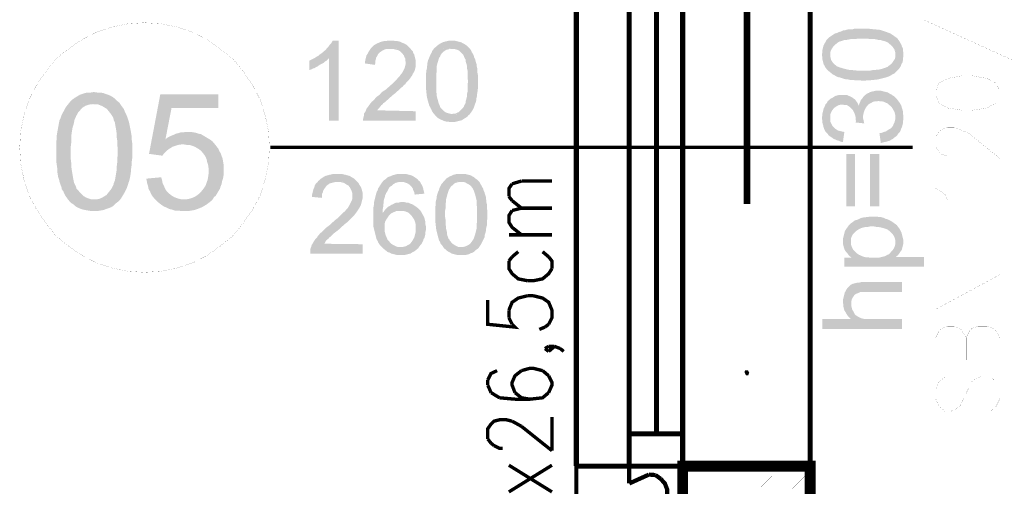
# Model space of a CAD drawing. Header units: millimetres. Extents: x -14047 to 49934, y -21523 to 14989.
# Tile 52 of 201: x 165 to 350, y 5487 to 5575. Entities that reach past the tile are written whole.
import ezdxf

# ---------------------------------------------------------------- set-up
doc = ezdxf.new("R2010")
doc.units = ezdxf.units.MM
doc.layers.add('H', color=7, linetype='Continuous')
doc.layers.add('P', color=7, linetype='Continuous')

msp = doc.modelspace()

# ---------------------------------------------------------------- hatches: boundary and pattern name
at = {"layer": 'H', "linetype": 'Continuous'}
for points in [[(317.26, 5565.114), (316.995, 5565.289), (316.73, 5565.554), (316.465, 5565.909), (316.29, 5566.264), (316.11, 5566.524), (316.025, 5566.879), (315.935, 5567.234), (315.845, 5567.584), (315.845, 5567.939), (315.76, 5568.379), (315.845, 5568.729), (315.845, 5569.174), (315.935, 5569.523), (316.025, 5569.878), (316.11, 5570.143), (316.29, 5570.493), (316.465, 5570.758), (316.64, 5571.113), (316.905, 5571.378), (317.17, 5571.638), (317.435, 5571.818), (317.7, 5571.993), (317.965, 5572.168), (318.23, 5572.348), (318.58, 5572.433), (318.935, 5572.613), (319.285, 5572.698), (319.64, 5572.873), (319.905, 5572.963), (320.17, 5572.963), (320.434, 5573.053), (320.784, 5573.138), (321.139, 5573.138), (321.489, 5573.138), (321.844, 5573.228), (322.284, 5573.228), (322.639, 5573.228), (323.079, 5573.228), (323.874, 5573.228), (324.314, 5573.228), (324.754, 5573.228), (325.549, 5573.138), (325.899, 5573.138), (326.254, 5573.053), (326.604, 5573.053), (327.224, 5572.873), (327.489, 5572.788), (327.754, 5572.698), (328.458, 5572.433), (328.808, 5572.258), (329.073, 5572.083), (329.693, 5571.638), (329.603, 5568.379), (329.603, 5568.729), (329.513, 5568.994), (329.428, 5569.349), (329.248, 5569.613), (328.988, 5569.963), (328.723, 5570.228), (328.458, 5570.408), (328.193, 5570.668), (327.928, 5570.758), (327.754, 5570.848), (327.489, 5570.933), (327.134, 5571.023), (326.869, 5571.113), (326.519, 5571.113), (326.164, 5571.198), (325.724, 5571.288), (325.369, 5571.288), (324.929, 5571.288), (324.399, 5571.378), (323.959, 5571.378), (323.429, 5571.378), (322.899, 5571.378), (322.459, 5571.378), (322.019, 5571.288), (321.579, 5571.288), (321.139, 5571.288), (320.699, 5571.198), (320.345, 5571.113), (319.99, 5571.113), (319.725, 5571.023), (319.465, 5570.933), (319.11, 5570.848), (318.935, 5570.758), (318.67, 5570.583), (318.58, 5570.493), (318.23, 5570.228), (317.965, 5569.963), (317.785, 5569.698), (317.61, 5569.439), (317.435, 5569.084), (317.345, 5568.819), (317.345, 5568.464), (317.345, 5568.379)], [(222.993, 5555.945), (222.993, 5567.674), (220.343, 5567.759), (220.608, 5567.939), (220.963, 5568.114), (221.228, 5568.379), (221.493, 5568.554), (221.843, 5568.819), (222.023, 5568.994), (222.373, 5569.259), (222.638, 5569.613), (222.903, 5569.878), (223.078, 5570.143), (223.343, 5570.408), (223.518, 5570.668), (223.697, 5571.023), (224.842, 5571.023), (224.842, 5555.945)], [(231.631, 5566.439), (229.782, 5566.704), (229.782, 5567.054), (229.867, 5567.494), (229.957, 5567.849), (230.047, 5568.204), (230.222, 5568.464), (230.397, 5568.819), (230.577, 5569.084), (230.752, 5569.349), (230.927, 5569.613), (231.191, 5569.878), (231.456, 5570.143), (232.071, 5570.493), (232.336, 5570.583), (232.691, 5570.758), (233.041, 5570.848), (233.396, 5570.933), (233.751, 5570.933), (234.191, 5571.023), (234.541, 5571.023), (235.071, 5571.023), (235.426, 5570.933), (235.776, 5570.933), (236.216, 5570.848), (236.481, 5570.758), (236.836, 5570.583), (237.101, 5570.493), (237.716, 5570.143), (237.981, 5569.878), (238.336, 5569.523), (234.631, 5569.439), (234.191, 5569.439), (233.836, 5569.439), (233.486, 5569.349), (233.131, 5569.174), (232.866, 5568.994), (232.601, 5568.819), (232.251, 5568.464), (232.071, 5568.114), (231.896, 5567.849), (231.811, 5567.494), (231.721, 5567.144), (231.721, 5566.789)], [(249.444, 5557.09), (246.184, 5557.18), (246.449, 5557.265), (246.799, 5557.265), (247.154, 5557.445), (247.419, 5557.53), (247.684, 5557.795), (247.944, 5558.06), (248.209, 5558.325), (248.389, 5558.59), (248.474, 5558.855), (248.564, 5559.03), (248.739, 5559.295), (248.739, 5559.65), (248.829, 5559.915), (248.914, 5560.265), (249.004, 5560.62), (249.004, 5561.06), (249.094, 5561.41), (249.094, 5561.855), (249.094, 5562.379), (249.094, 5562.824), (249.179, 5563.349), (249.094, 5563.879), (249.094, 5564.319), (249.094, 5564.849), (249.094, 5565.289), (249.004, 5565.644), (249.004, 5566.084), (248.914, 5566.439), (248.829, 5566.789), (248.739, 5567.054), (248.739, 5567.409), (248.564, 5567.674), (248.474, 5567.849), (248.389, 5568.114), (248.299, 5568.289), (248.034, 5568.554), (247.769, 5568.819), (247.504, 5569.084), (247.239, 5569.259), (246.889, 5569.349), (246.534, 5569.439), (246.269, 5569.439), (242.83, 5569.613), (243.095, 5569.788), (243.36, 5570.053), (243.715, 5570.318), (243.98, 5570.493), (244.33, 5570.668), (244.595, 5570.758), (244.95, 5570.848), (245.3, 5570.933), (245.74, 5571.023), (246.094, 5571.023), (246.534, 5571.023), (246.889, 5570.933), (247.239, 5570.848), (247.594, 5570.758), (247.944, 5570.668), (248.209, 5570.493), (248.564, 5570.318), (248.829, 5570.143), (249.094, 5569.878), (249.359, 5569.613), (249.624, 5569.349), (249.799, 5569.084), (249.884, 5568.819), (250.064, 5568.554), (250.239, 5568.204), (250.329, 5567.849), (250.504, 5567.494), (250.594, 5567.144), (250.679, 5566.879), (250.769, 5566.614), (250.769, 5566.349), (250.859, 5565.999), (250.944, 5565.644), (250.944, 5565.289), (250.944, 5564.939), (251.034, 5564.499), (251.034, 5564.144), (251.034, 5563.704), (251.034, 5562.909), (251.034, 5562.469), (251.034, 5562.03), (250.944, 5561.325), (250.859, 5560.885), (250.859, 5560.53), (250.769, 5560.265), (250.679, 5559.56), (250.594, 5559.295), (250.504, 5559.12), (250.239, 5558.325), (250.064, 5557.97), (249.884, 5557.71)], [(323.429, 5563.439), (322.989, 5563.529), (322.639, 5563.529), (322.194, 5563.529), (321.404, 5563.614), (321.049, 5563.614), (320.699, 5563.704), (320.345, 5563.704), (319.99, 5563.794), (319.725, 5563.879), (319.465, 5563.969), (319.2, 5564.059), (318.755, 5564.144), (318.405, 5564.319), (318.14, 5564.499), (317.785, 5564.674), (317.26, 5565.114), (317.345, 5568.379), (317.345, 5568.024), (317.435, 5567.674), (317.525, 5567.319), (317.7, 5567.054), (317.875, 5566.789), (318.14, 5566.524), (318.405, 5566.349), (318.58, 5566.174), (318.845, 5566.084), (319.02, 5565.999), (319.64, 5565.819), (319.905, 5565.734), (320.255, 5565.644), (320.609, 5565.554), (321.049, 5565.469), (321.404, 5565.469), (322.284, 5565.379), (322.724, 5565.379), (323.959, 5565.379), (324.489, 5565.379), (324.929, 5565.379), (325.369, 5565.469), (325.814, 5565.469), (326.164, 5565.554), (326.519, 5565.554), (326.869, 5565.644), (327.224, 5565.734), (327.489, 5565.819), (327.754, 5565.909), (327.928, 5565.999), (328.193, 5566.084), (328.368, 5566.264), (328.723, 5566.524), (328.988, 5566.789), (329.163, 5567.054), (329.338, 5567.319), (329.513, 5567.584), (329.603, 5567.939), (329.603, 5568.289), (329.693, 5571.638), (329.958, 5571.463), (330.133, 5571.198), (330.398, 5570.848), (330.573, 5570.493), (330.748, 5570.228), (330.838, 5569.878), (331.013, 5569.523), (331.013, 5569.174), (331.103, 5568.819), (331.103, 5568.464), (331.103, 5568.024), (331.013, 5567.584), (331.013, 5567.234), (330.928, 5566.879), (330.748, 5566.614), (330.663, 5566.264), (330.483, 5565.999), (330.308, 5565.734), (330.043, 5565.469), (329.778, 5565.204), (329.513, 5564.939), (329.338, 5564.764), (329.073, 5564.674), (328.808, 5564.499), (328.633, 5564.409), (328.278, 5564.234), (328.018, 5564.144), (327.754, 5564.059), (327.049, 5563.879), (326.694, 5563.794), (326.339, 5563.704), (325.549, 5563.614), (324.664, 5563.529), (324.224, 5563.529), (323.784, 5563.439)], [(229.427, 5555.945), (229.427, 5556.295), (229.517, 5556.65), (229.607, 5557), (229.607, 5557.265), (229.782, 5557.53), (229.957, 5557.885), (230.047, 5558.15), (230.312, 5558.5), (230.487, 5558.765), (230.752, 5559.12), (230.837, 5559.205), (231.017, 5559.47), (231.281, 5559.65), (231.986, 5560.44), (232.251, 5560.62), (232.601, 5560.885), (232.866, 5561.235), (233.221, 5561.5), (233.661, 5561.765), (234.366, 5562.379), (234.631, 5562.644), (234.986, 5562.909), (235.511, 5563.439), (235.776, 5563.704), (235.956, 5563.969), (236.131, 5564.144), (236.306, 5564.319), (236.481, 5564.584), (236.836, 5565.029), (237.011, 5565.379), (237.186, 5565.734), (237.276, 5565.999), (237.366, 5566.349), (237.451, 5566.704), (237.451, 5566.879), (237.366, 5567.234), (237.366, 5567.584), (237.186, 5567.939), (237.101, 5568.204), (236.836, 5568.554), (236.661, 5568.729), (236.396, 5568.994), (236.131, 5569.174), (235.776, 5569.259), (235.426, 5569.349), (235.071, 5569.439), (234.721, 5569.439), (238.336, 5569.523), (238.511, 5569.259), (238.775, 5568.994), (238.865, 5568.644), (239.04, 5568.379), (239.13, 5568.024), (239.215, 5567.674), (239.305, 5567.319), (239.305, 5566.969), (239.305, 5566.439), (239.305, 5566.084), (239.13, 5565.379), (238.95, 5565.029), (238.775, 5564.764), (238.685, 5564.499), (238.421, 5564.144), (238.246, 5563.879), (237.981, 5563.529), (237.716, 5563.264), (237.541, 5563.089), (237.366, 5562.824), (237.101, 5562.644), (236.926, 5562.379), (236.661, 5562.204), (236.396, 5561.94), (236.131, 5561.675), (235.776, 5561.41), (235.426, 5561.06), (235.071, 5560.795), (234.896, 5560.62), (234.456, 5560.265), (234.101, 5559.915), (233.751, 5559.65), (233.486, 5559.385), (233.221, 5559.205), (233.041, 5558.94), (232.866, 5558.855), (232.516, 5558.415), (232.251, 5558.15), (232.071, 5557.885), (239.305, 5557.71), (239.305, 5555.945)], [(246.184, 5555.68), (245.74, 5555.68), (245.39, 5555.765), (245.035, 5555.765), (244.685, 5555.855), (244.33, 5556.03), (244.065, 5556.12), (243.715, 5556.295), (243.45, 5556.475), (243.185, 5556.74), (242.92, 5557), (242.745, 5557.265), (242.565, 5557.445), (242.39, 5557.71), (242.305, 5557.97), (242.125, 5558.235), (242.04, 5558.5), (241.86, 5558.765), (241.775, 5559.12), (241.595, 5559.735), (241.51, 5560.09), (241.42, 5560.44), (241.335, 5561.235), (241.245, 5562.114), (241.245, 5562.559), (241.245, 5562.999), (241.245, 5563.349), (241.245, 5563.794), (241.245, 5564.234), (241.245, 5564.584), (241.335, 5565.379), (241.42, 5565.734), (241.42, 5566.084), (241.51, 5566.439), (241.51, 5566.789), (241.595, 5567.054), (241.685, 5567.409), (241.775, 5567.584), (241.95, 5568.024), (242.125, 5568.379), (242.305, 5568.729), (242.39, 5568.994), (242.83, 5569.613), (246.094, 5569.439), (245.74, 5569.439), (245.39, 5569.349), (245.035, 5569.259), (244.77, 5569.084), (244.51, 5568.909), (244.245, 5568.644), (244.065, 5568.379), (243.98, 5568.204), (243.89, 5567.939), (243.715, 5567.759), (243.535, 5567.144), (243.45, 5566.879), (243.36, 5566.524), (243.275, 5566.174), (243.275, 5565.819), (243.275, 5565.379), (243.185, 5564.499), (243.185, 5564.059), (243.185, 5562.824), (243.185, 5562.294), (243.185, 5561.855), (243.185, 5561.41), (243.275, 5560.97), (243.275, 5560.62), (243.36, 5560.265), (243.45, 5559.915), (243.535, 5559.65), (243.625, 5559.295), (243.715, 5559.03), (243.8, 5558.855), (243.89, 5558.59), (243.98, 5558.415), (244.245, 5558.15), (244.51, 5557.885), (244.77, 5557.62), (245.035, 5557.445), (245.39, 5557.355), (245.74, 5557.265), (246.004, 5557.18), (249.444, 5557.09), (249.179, 5556.915), (249.004, 5556.65), (248.564, 5556.385), (248.299, 5556.21), (248.034, 5556.03), (247.684, 5555.945), (247.329, 5555.855), (246.974, 5555.765), (246.624, 5555.68)], [(219.288, 5565.469), (219.288, 5567.234), (219.638, 5567.409), (219.993, 5567.584), (220.343, 5567.759), (222.993, 5567.674), (222.813, 5567.494), (222.548, 5567.234), (222.198, 5567.054), (221.933, 5566.789), (221.578, 5566.614), (221.228, 5566.439), (220.873, 5566.174), (220.523, 5565.999), (220.258, 5565.819), (219.903, 5565.734), (219.638, 5565.554)], [(329.603, 5556.56), (329.603, 5556.915), (329.513, 5557.265), (329.428, 5557.62), (329.248, 5557.885), (329.073, 5558.235), (328.898, 5558.5), (328.723, 5558.68), (328.368, 5558.94), (328.103, 5559.205), (327.838, 5559.295), (327.489, 5559.47), (327.134, 5559.56), (326.784, 5559.56), (326.429, 5559.65), (326.074, 5559.56), (325.724, 5559.56), (325.369, 5559.47), (325.104, 5559.295), (324.754, 5559.12), (324.489, 5558.94), (324.134, 5558.5), (323.959, 5558.235), (323.784, 5557.885), (323.694, 5557.62), (323.609, 5557.265), (323.519, 5556.825), (323.519, 5556.65), (323.519, 5560.355), (323.784, 5560.62), (323.959, 5560.795), (324.314, 5561.06), (324.579, 5561.145), (324.844, 5561.325), (325.194, 5561.41), (325.634, 5561.5), (325.989, 5561.59), (326.339, 5561.59), (326.784, 5561.59), (327.134, 5561.5), (327.489, 5561.41), (327.838, 5561.325), (328.193, 5561.235), (328.458, 5561.06), (328.808, 5560.885), (329.073, 5560.705), (329.338, 5560.53), (329.603, 5560.265)], [(183.663, 5541.042), (178.814, 5541.127), (179.338, 5541.127), (179.783, 5541.217), (180.223, 5541.392), (180.663, 5541.657), (181.103, 5541.922), (181.458, 5542.362), (181.808, 5542.807), (181.898, 5542.892), (182.073, 5543.157), (182.248, 5543.512), (182.428, 5543.862), (182.513, 5544.217), (182.693, 5544.657), (182.778, 5545.097), (182.868, 5545.627), (182.958, 5546.157), (183.043, 5546.687), (183.043, 5547.301), (183.133, 5548.006), (183.133, 5548.626), (183.218, 5549.416), (183.218, 5550.831), (183.133, 5551.536), (183.133, 5552.241), (183.043, 5552.856), (183.043, 5553.476), (182.958, 5554.091), (182.868, 5554.62), (182.778, 5555.06), (182.693, 5555.59), (182.513, 5555.945), (182.428, 5556.385), (182.248, 5556.74), (182.073, 5557), (181.898, 5557.265), (181.543, 5557.71), (181.193, 5558.15), (180.753, 5558.415), (180.308, 5558.68), (179.868, 5558.855), (179.428, 5559.03), (178.899, 5559.03), (174.049, 5559.205), (174.314, 5559.56), (174.669, 5559.915), (174.844, 5560), (175.194, 5560.265), (175.639, 5560.53), (176.079, 5560.795), (176.609, 5560.97), (177.134, 5561.145), (177.579, 5561.235), (178.194, 5561.235), (178.724, 5561.325), (179.338, 5561.235), (179.868, 5561.235), (180.488, 5561.145), (180.928, 5560.97), (181.458, 5560.795), (181.898, 5560.62), (182.338, 5560.355), (182.778, 5560), (183.133, 5559.65), (183.573, 5559.295), (183.838, 5558.855), (184.103, 5558.5), (184.368, 5558.15), (184.543, 5557.71), (184.808, 5557.18), (184.983, 5556.74), (185.163, 5556.21), (185.338, 5555.68), (185.423, 5555.325), (185.603, 5554.446), (185.688, 5554.006), (185.778, 5553.476), (185.868, 5552.946), (185.868, 5552.416), (185.953, 5551.801), (185.953, 5551.271), (185.953, 5550.566), (185.953, 5549.416), (185.953, 5548.801), (185.868, 5548.186), (185.868, 5547.656), (185.778, 5547.127), (185.688, 5546.067), (185.603, 5545.537), (185.513, 5545.097), (185.423, 5544.657), (185.248, 5544.217), (185.163, 5543.862), (184.983, 5543.332), (184.718, 5542.807), (184.453, 5542.277), (184.193, 5541.837), (183.928, 5541.392)], [(191.687, 5549.331), (189.127, 5549.681), (191.247, 5560.885), (202.18, 5560.885), (202.18, 5558.325), (193.362, 5558.325), (192.217, 5552.416), (200.681, 5552.331), (201.121, 5551.976), (201.56, 5551.446), (195.656, 5551.446), (195.126, 5551.446), (194.596, 5551.361), (194.066, 5551.181), (193.537, 5551.006), (193.272, 5550.831), (192.832, 5550.566), (192.392, 5550.211), (192.037, 5549.861), (191.687, 5549.416)], [(319.725, 5551.886), (319.285, 5551.976), (318.935, 5552.151), (318.58, 5552.241), (318.23, 5552.416), (317.965, 5552.506), (317.61, 5552.771), (317.345, 5552.946), (317.08, 5553.121), (316.905, 5553.386), (316.55, 5553.741), (316.375, 5554.006), (316.2, 5554.356), (316.11, 5554.62), (316.025, 5554.975), (315.935, 5555.325), (315.845, 5555.68), (315.845, 5556.03), (315.76, 5556.475), (315.845, 5556.825), (315.845, 5557.18), (315.935, 5557.53), (316.025, 5557.885), (316.11, 5558.235), (316.29, 5558.59), (316.465, 5559.03), (316.73, 5559.295), (316.905, 5559.65), (317.17, 5559.825), (317.345, 5556.475), (317.345, 5556.12), (317.345, 5555.765), (317.525, 5555.415), (317.7, 5555.06), (317.875, 5554.795), (318.23, 5554.446), (318.495, 5554.271), (318.755, 5554.091), (319.11, 5554.006), (319.465, 5553.916), (319.905, 5553.826), (319.99, 5553.741)], [(322.194, 5555.855), (322.109, 5556.21), (322.109, 5556.65), (322.019, 5557), (321.929, 5557.265), (321.754, 5557.62), (321.579, 5557.97), (321.314, 5558.235), (321.049, 5558.5), (320.784, 5558.68), (320.519, 5558.855), (320.17, 5558.855), (319.725, 5558.94), (319.285, 5558.94), (318.935, 5558.855), (318.58, 5558.68), (318.315, 5558.5), (318.05, 5558.325), (317.785, 5557.97), (317.61, 5557.71), (317.435, 5557.355), (317.345, 5557), (317.345, 5556.65), (317.345, 5556.475), (317.17, 5559.825), (317.435, 5560.09), (317.785, 5560.265), (318.05, 5560.44), (318.405, 5560.62), (318.755, 5560.705), (319.11, 5560.795), (319.465, 5560.795), (319.725, 5560.795), (320.08, 5560.795), (320.434, 5560.795), (320.784, 5560.62), (321.049, 5560.53), (321.404, 5560.355), (321.754, 5560.09), (322.019, 5559.915), (322.194, 5559.65)], [(323.784, 5555.415), (322.109, 5555.59), (322.194, 5555.855), (322.194, 5559.65), (322.459, 5559.295), (322.639, 5558.94), (322.724, 5558.765), (322.814, 5559.12), (322.989, 5559.47), (323.079, 5559.825), (323.344, 5560.09), (323.519, 5560.355), (323.519, 5556.65), (323.519, 5556.385), (323.609, 5556.03), (323.694, 5555.59)], [(326.869, 5551.711), (326.604, 5553.566), (327.049, 5553.651), (327.489, 5553.826), (327.838, 5553.916), (328.103, 5554.091), (328.368, 5554.271), (328.723, 5554.446), (328.898, 5554.62), (329.163, 5554.975), (329.248, 5555.24), (329.428, 5555.59), (329.513, 5555.945), (329.603, 5556.295), (329.603, 5556.56), (329.603, 5560.265), (329.958, 5559.915), (330.223, 5559.56), (330.398, 5559.295), (330.573, 5559.03), (330.748, 5558.68), (330.838, 5558.325), (330.928, 5558.06), (331.013, 5557.71), (331.013, 5557.355), (331.103, 5556.915), (331.103, 5556.56), (331.103, 5556.12), (331.013, 5555.765), (331.013, 5555.415), (330.928, 5555.06), (330.838, 5554.71), (330.663, 5554.356), (330.573, 5554.091), (330.398, 5553.741), (330.133, 5553.476), (329.958, 5553.211), (329.693, 5552.946), (329.428, 5552.771), (329.163, 5552.506), (328.808, 5552.331), (328.543, 5552.151), (328.193, 5552.066), (327.928, 5551.976), (327.489, 5551.886), (327.134, 5551.801)], [(178.814, 5538.923), (178.194, 5538.923), (177.664, 5539.013), (177.134, 5539.103), (176.694, 5539.188), (176.164, 5539.368), (175.724, 5539.543), (175.284, 5539.807), (174.929, 5540.157), (174.489, 5540.422), (174.139, 5540.777), (173.784, 5541.217), (173.609, 5541.482), (173.344, 5541.837), (173.169, 5542.187), (172.989, 5542.627), (172.724, 5542.982), (172.639, 5543.422), (172.464, 5543.862), (172.284, 5544.392), (172.199, 5544.832), (172.019, 5545.362), (171.844, 5546.422), (171.844, 5547.037), (171.669, 5548.271), (171.669, 5548.891), (171.669, 5549.596), (171.669, 5550.741), (171.669, 5551.361), (171.669, 5551.976), (171.754, 5552.506), (171.754, 5553.121), (171.844, 5553.651), (171.934, 5554.181), (172.019, 5554.62), (172.109, 5555.15), (172.199, 5555.59), (172.284, 5556.03), (172.464, 5556.385), (172.639, 5556.915), (172.904, 5557.445), (173.169, 5557.885), (173.434, 5558.415), (173.694, 5558.765), (174.049, 5559.205), (178.814, 5559.03), (178.284, 5559.03), (177.754, 5558.94), (177.224, 5558.765), (176.784, 5558.5), (176.429, 5558.235), (176.079, 5557.795), (175.814, 5557.53), (175.639, 5557.18), (175.459, 5556.915), (175.284, 5556.475), (175.109, 5556.12), (175.019, 5555.68), (174.929, 5555.24), (174.754, 5554.71), (174.669, 5554.271), (174.579, 5553.651), (174.489, 5553.121), (174.489, 5552.506), (174.489, 5551.801), (174.404, 5551.096), (174.404, 5550.391), (174.404, 5549.331), (174.404, 5548.626), (174.489, 5547.921), (174.489, 5547.301), (174.579, 5546.687), (174.669, 5546.157), (174.754, 5545.627), (174.844, 5545.097), (174.929, 5544.657), (175.019, 5544.217), (175.194, 5543.862), (175.374, 5543.512), (175.459, 5543.157), (175.724, 5542.892), (176.079, 5542.452), (176.429, 5542.097), (176.784, 5541.747), (177.224, 5541.482), (177.664, 5541.307), (178.194, 5541.127), (178.634, 5541.127), (183.663, 5541.042), (183.308, 5540.687), (182.868, 5540.337), (182.428, 5539.892), (181.988, 5539.633), (181.543, 5539.453), (181.018, 5539.278), (180.573, 5539.103), (180.043, 5539.013), (179.428, 5538.923), (178.899, 5538.923)], [(200.681, 5552.331), (192.217, 5552.416), (192.657, 5552.771), (193.187, 5553.036), (193.627, 5553.211), (194.156, 5553.476), (194.596, 5553.566), (195.126, 5553.741), (195.656, 5553.741), (196.096, 5553.826), (196.361, 5553.826), (196.891, 5553.826), (197.416, 5553.741), (197.946, 5553.651), (198.476, 5553.476), (198.916, 5553.386), (199.356, 5553.121), (199.801, 5552.856), (200.241, 5552.591)], [(195.656, 5538.923), (195.126, 5538.923), (194.506, 5539.013), (193.976, 5539.013), (193.452, 5539.188), (193.007, 5539.278), (192.482, 5539.543), (192.037, 5539.718), (191.597, 5539.982), (191.247, 5540.247), (190.802, 5540.602), (190.452, 5540.952), (195.656, 5541.127), (196.181, 5541.127), (196.711, 5541.217), (197.241, 5541.392), (197.681, 5541.572), (198.121, 5541.837), (198.566, 5542.187), (198.916, 5542.542), (199.271, 5542.982), (199.536, 5543.332), (199.801, 5543.777), (199.976, 5544.302), (200.151, 5544.747), (200.241, 5545.272), (200.326, 5545.892), (200.326, 5546.422), (200.326, 5547.037), (200.241, 5547.656), (200.066, 5548.186), (199.976, 5548.626), (199.801, 5549.066), (199.536, 5549.506), (199.181, 5549.946), (199.006, 5550.126), (198.651, 5550.476), (198.211, 5550.741), (197.771, 5551.006), (197.331, 5551.181), (196.801, 5551.361), (196.271, 5551.361), (195.741, 5551.446), (201.56, 5551.446), (201.825, 5551.096), (202.18, 5550.651), (202.355, 5550.211), (202.62, 5549.771), (202.795, 5549.241), (202.975, 5548.801), (203.06, 5548.271), (203.15, 5547.741), (203.15, 5547.127), (203.15, 5546.157), (203.15, 5545.627), (203.06, 5545.097), (202.885, 5544.567), (202.795, 5544.042), (202.62, 5543.597), (202.445, 5543.067), (202.18, 5542.627), (201.915, 5542.187), (201.65, 5541.747), (201.386, 5541.572), (201.121, 5541.127), (200.771, 5540.777), (200.326, 5540.422), (199.976, 5540.157), (199.536, 5539.892), (199.091, 5539.633), (198.651, 5539.453), (198.211, 5539.278), (197.681, 5539.103), (197.151, 5539.013), (196.626, 5538.923), (196.096, 5538.923)], [(320.345, 5539.807), (320.345, 5549.681), (322.019, 5549.681), (322.019, 5539.807)], [(324.844, 5539.807), (324.844, 5549.681), (326.604, 5549.681), (326.604, 5539.807)], [(190.452, 5540.952), (190.097, 5541.307), (189.747, 5541.747), (189.482, 5542.187), (189.307, 5542.627), (189.042, 5543.067), (188.952, 5543.597), (188.777, 5544.127), (188.687, 5544.657), (188.597, 5545.012), (191.422, 5545.272), (191.597, 5544.657), (191.687, 5544.127), (191.952, 5543.597), (192.127, 5543.157), (192.392, 5542.717), (192.742, 5542.362), (192.922, 5542.187), (193.362, 5541.837), (193.802, 5541.572), (194.241, 5541.392), (194.771, 5541.217), (195.211, 5541.127), (195.656, 5541.127)], [(221.668, 5541.392), (219.818, 5541.572), (219.818, 5542.012), (219.903, 5542.362), (219.993, 5542.717), (220.083, 5543.067), (220.258, 5543.422), (220.343, 5543.777), (220.523, 5544.042), (220.788, 5544.302), (220.963, 5544.567), (221.228, 5544.747), (221.493, 5545.012), (222.023, 5545.362), (222.373, 5545.537), (222.728, 5545.627), (222.993, 5545.717), (223.433, 5545.802), (223.782, 5545.892), (224.137, 5545.892), (224.577, 5545.892), (225.017, 5545.892), (225.462, 5545.892), (225.812, 5545.802), (226.167, 5545.717), (226.517, 5545.627), (226.872, 5545.537), (227.137, 5545.362), (227.752, 5545.012), (227.927, 5544.832), (228.282, 5544.482), (224.577, 5544.392), (224.227, 5544.392), (223.872, 5544.302), (223.518, 5544.217), (223.168, 5544.127), (222.903, 5543.952), (222.548, 5543.687), (222.288, 5543.332), (222.108, 5543.067), (221.933, 5542.807), (221.843, 5542.452), (221.668, 5542.097), (221.668, 5541.657)], [(233.041, 5532.049), (232.781, 5532.313), (232.601, 5532.488), (232.426, 5532.753), (232.251, 5533.018), (232.161, 5533.283), (231.986, 5533.543), (231.896, 5533.808), (231.721, 5534.518), (231.631, 5534.868), (231.456, 5535.573), (231.366, 5535.928), (231.366, 5536.808), (231.366, 5537.248), (231.366, 5538.308), (231.366, 5538.838), (231.366, 5539.278), (231.366, 5539.633), (231.456, 5540.072), (231.456, 5540.422), (231.546, 5540.867), (231.721, 5541.572), (231.811, 5541.922), (231.986, 5542.542), (232.161, 5542.807), (232.251, 5543.157), (232.426, 5543.422), (232.516, 5543.597), (232.691, 5543.862), (232.866, 5544.127), (233.131, 5544.482), (233.396, 5544.747), (233.661, 5544.922), (233.926, 5545.187), (234.276, 5545.362), (234.541, 5545.452), (234.896, 5545.627), (235.246, 5545.717), (235.511, 5545.802), (235.866, 5545.892), (236.216, 5545.892), (236.661, 5545.892), (237.101, 5545.892), (237.451, 5545.892), (237.806, 5545.802), (238.161, 5545.717), (238.511, 5545.627), (238.865, 5545.452), (239.13, 5545.272), (239.39, 5545.097), (239.655, 5544.922), (239.835, 5544.657), (240.1, 5544.482), (236.571, 5544.392), (236.216, 5544.392), (235.866, 5544.302), (235.511, 5544.217), (235.246, 5544.042), (235.071, 5543.952), (234.806, 5543.687), (234.541, 5543.512), (234.276, 5543.247), (234.101, 5542.892), (233.926, 5542.542), (233.751, 5542.277), (233.571, 5541.837), (233.486, 5541.482), (233.396, 5541.217), (233.306, 5540.867), (233.306, 5540.512), (233.221, 5540.157), (233.221, 5539.807), (233.131, 5539.368), (233.131, 5538.923), (233.131, 5538.573), (234.721, 5538.483), (234.456, 5538.218), (234.276, 5538.043), (234.101, 5537.778), (233.926, 5537.513), (233.751, 5537.248), (233.571, 5536.898), (233.486, 5536.543), (233.486, 5536.193), (233.486, 5535.838), (233.486, 5535.398), (233.486, 5535.043), (233.571, 5534.693), (233.661, 5534.338), (233.836, 5533.988), (234.011, 5533.543), (234.276, 5533.283), (234.456, 5533.018), (234.721, 5532.753), (234.986, 5532.573), (235.336, 5532.398), (235.691, 5532.224), (235.956, 5532.134), (236.306, 5532.134), (236.481, 5532.134)], [(251.209, 5532.049), (247.859, 5532.134), (248.209, 5532.134), (248.564, 5532.224), (248.829, 5532.313), (249.179, 5532.488), (249.444, 5532.663), (249.709, 5532.928), (249.974, 5533.283), (250.149, 5533.543), (250.239, 5533.723), (250.329, 5533.988), (250.414, 5534.253), (250.504, 5534.518), (250.594, 5534.868), (250.679, 5535.223), (250.769, 5535.573), (250.769, 5535.928), (250.769, 5536.368), (250.859, 5536.808), (250.859, 5537.248), (250.859, 5537.778), (250.859, 5538.218), (250.859, 5538.748), (250.859, 5539.278), (250.859, 5539.718), (250.769, 5540.157), (250.769, 5540.602), (250.769, 5540.952), (250.679, 5541.307), (250.594, 5541.657), (250.504, 5542.012), (250.414, 5542.277), (250.329, 5542.542), (250.239, 5542.807), (250.149, 5542.982), (250.064, 5543.157), (249.799, 5543.512), (249.534, 5543.777), (249.269, 5543.952), (248.914, 5544.127), (248.654, 5544.302), (248.299, 5544.392), (247.944, 5544.392), (244.595, 5544.482), (244.86, 5544.747), (245.035, 5545.012), (245.48, 5545.272), (245.74, 5545.452), (246.004, 5545.537), (246.359, 5545.717), (246.709, 5545.802), (247.064, 5545.892), (247.419, 5545.892), (247.859, 5545.892), (248.299, 5545.892), (248.654, 5545.892), (249.004, 5545.802), (249.359, 5545.717), (249.709, 5545.627), (249.974, 5545.452), (250.329, 5545.272), (250.594, 5545.012), (250.859, 5544.832), (251.119, 5544.567), (251.384, 5544.302), (251.474, 5544.042), (251.649, 5543.777), (251.829, 5543.422), (252.004, 5543.157), (252.089, 5542.807), (252.269, 5542.452), (252.354, 5542.097), (252.444, 5541.837), (252.534, 5541.572), (252.534, 5541.217), (252.619, 5540.952), (252.619, 5540.602), (252.709, 5540.247), (252.709, 5539.807), (252.709, 5539.453), (252.799, 5539.013), (252.799, 5538.573), (252.799, 5537.778), (252.799, 5537.428), (252.709, 5536.983), (252.709, 5536.193), (252.619, 5535.838), (252.534, 5535.488), (252.534, 5535.133), (252.354, 5534.518), (252.269, 5534.253), (252.269, 5533.988), (251.914, 5533.283), (251.739, 5532.928), (251.564, 5532.573)], [(219.463, 5530.899), (219.463, 5531.254), (219.463, 5531.604), (219.553, 5531.959), (219.638, 5532.134), (219.728, 5532.488), (219.903, 5532.753), (220.083, 5533.103), (220.258, 5533.368), (220.523, 5533.723), (220.788, 5533.988), (220.873, 5534.163), (221.053, 5534.338), (221.228, 5534.603), (222.023, 5535.308), (222.288, 5535.573), (222.548, 5535.838), (222.903, 5536.103), (223.258, 5536.368), (223.608, 5536.718), (224.312, 5537.338), (224.667, 5537.603), (224.932, 5537.868), (225.462, 5538.398), (225.722, 5538.663), (225.987, 5538.838), (226.167, 5539.103), (226.342, 5539.278), (226.517, 5539.453), (226.782, 5539.892), (226.957, 5540.247), (227.137, 5540.602), (227.312, 5540.952), (227.402, 5541.307), (227.402, 5541.572), (227.402, 5541.837), (227.402, 5542.187), (227.312, 5542.542), (227.222, 5542.807), (227.047, 5543.157), (226.872, 5543.422), (226.692, 5543.687), (226.342, 5543.862), (226.077, 5544.042), (225.812, 5544.217), (225.462, 5544.302), (225.107, 5544.392), (224.667, 5544.392), (228.282, 5544.482), (228.547, 5544.217), (228.722, 5543.862), (228.897, 5543.597), (229.077, 5543.247), (229.162, 5542.982), (229.252, 5542.627), (229.342, 5542.277), (229.342, 5541.837), (229.342, 5541.392), (229.252, 5541.042), (229.077, 5540.337), (228.987, 5539.982), (228.812, 5539.718), (228.637, 5539.368), (228.457, 5539.103), (228.282, 5538.838), (228.017, 5538.483), (227.752, 5538.133), (227.577, 5537.953), (227.402, 5537.778), (227.137, 5537.513), (226.957, 5537.338), (226.692, 5537.073), (226.432, 5536.808), (226.077, 5536.543), (225.812, 5536.278), (225.462, 5536.013), (225.107, 5535.663), (224.932, 5535.488), (224.487, 5535.133), (224.137, 5534.868), (223.782, 5534.603), (223.518, 5534.338), (223.258, 5534.073), (222.993, 5533.898), (222.903, 5533.723), (222.463, 5533.368), (222.288, 5533.018), (222.108, 5532.753), (229.342, 5532.663), (229.342, 5530.899)], [(239.13, 5542.012), (239.04, 5542.452), (238.865, 5542.807), (238.775, 5543.157), (238.6, 5543.422), (238.421, 5543.597), (238.161, 5543.862), (237.896, 5544.042), (237.541, 5544.217), (237.276, 5544.302), (236.926, 5544.392), (236.571, 5544.392), (240.1, 5544.482), (240.275, 5544.127), (240.45, 5543.862), (240.625, 5543.512), (240.715, 5543.247), (240.805, 5542.807), (240.89, 5542.452), (240.98, 5542.187)], [(247.859, 5530.634), (247.504, 5530.634), (247.154, 5530.634), (246.799, 5530.724), (246.449, 5530.814), (246.094, 5530.899), (245.83, 5531.079), (245.48, 5531.254), (245.215, 5531.429), (244.95, 5531.694), (244.685, 5531.869), (244.51, 5532.134), (244.33, 5532.398), (244.155, 5532.573), (243.98, 5532.838), (243.89, 5533.103), (243.715, 5533.368), (243.625, 5533.723), (243.535, 5533.988), (243.36, 5534.693), (243.275, 5535.043), (243.185, 5535.398), (243.095, 5536.193), (243.01, 5536.983), (243.01, 5537.428), (243.01, 5537.953), (243.01, 5538.218), (243.01, 5538.663), (243.01, 5539.103), (243.01, 5539.543), (243.095, 5540.337), (243.095, 5540.687), (243.185, 5541.042), (243.275, 5541.392), (243.275, 5541.657), (243.36, 5542.012), (243.45, 5542.277), (243.535, 5542.542), (243.715, 5542.892), (243.8, 5543.247), (243.98, 5543.597), (244.155, 5543.952), (244.595, 5544.482), (247.859, 5544.392), (247.504, 5544.392), (247.154, 5544.302), (246.799, 5544.217), (246.534, 5544.042), (246.269, 5543.777), (246.004, 5543.597), (245.83, 5543.332), (245.74, 5543.157), (245.565, 5542.892), (245.48, 5542.627), (245.3, 5542.097), (245.215, 5541.747), (245.125, 5541.482), (245.035, 5541.127), (245.035, 5540.687), (244.95, 5540.337), (244.95, 5539.453), (244.86, 5539.013), (244.86, 5537.778), (244.95, 5537.248), (244.95, 5536.808), (244.95, 5536.368), (245.035, 5535.928), (245.035, 5535.573), (245.125, 5535.223), (245.215, 5534.868), (245.215, 5534.518), (245.3, 5534.253), (245.39, 5533.988), (245.48, 5533.723), (245.655, 5533.543), (245.74, 5533.368), (246.004, 5533.018), (246.269, 5532.753), (246.534, 5532.573), (246.799, 5532.398), (247.154, 5532.224), (247.419, 5532.134), (247.769, 5532.134), (251.209, 5532.049), (250.944, 5531.784), (250.679, 5531.604), (250.329, 5531.254), (250.064, 5531.079), (249.709, 5530.989), (249.444, 5530.814), (249.094, 5530.724), (248.739, 5530.634), (248.299, 5530.634), (247.944, 5530.634)], [(234.721, 5538.483), (233.131, 5538.573), (233.396, 5538.923), (233.571, 5539.188), (233.836, 5539.453), (234.101, 5539.718), (234.456, 5539.892), (234.721, 5540.072), (235.161, 5540.247), (235.426, 5540.422), (235.776, 5540.512), (236.131, 5540.512), (236.481, 5540.602), (236.836, 5540.602), (237.186, 5540.602), (237.541, 5540.512), (237.896, 5540.512), (238.246, 5540.337), (238.511, 5540.247), (238.865, 5540.072), (239.13, 5539.892), (239.39, 5539.718), (239.745, 5539.453), (239.92, 5539.278), (240.185, 5539.013), (236.396, 5538.923), (236.041, 5538.923), (235.691, 5538.923), (235.336, 5538.748), (235.071, 5538.663)], [(236.571, 5530.634), (236.131, 5530.634), (235.776, 5530.634), (235.071, 5530.814), (234.721, 5530.899), (234.456, 5531.079), (234.101, 5531.164), (233.836, 5531.344), (233.571, 5531.604), (233.306, 5531.784), (233.041, 5532.049), (236.481, 5532.134), (236.836, 5532.134), (237.186, 5532.224), (237.541, 5532.313), (237.806, 5532.488), (238.161, 5532.663), (238.421, 5532.928), (238.685, 5533.283), (238.865, 5533.633), (239.04, 5533.898), (239.13, 5534.253), (239.215, 5534.603), (239.305, 5534.958), (239.305, 5535.308), (239.305, 5536.013), (239.305, 5536.458), (239.215, 5536.808), (239.13, 5537.073), (238.95, 5537.428), (238.775, 5537.693), (238.6, 5537.953), (238.246, 5538.308), (237.981, 5538.573), (237.631, 5538.748), (237.366, 5538.838), (237.011, 5538.923), (236.661, 5538.923), (236.396, 5538.923), (240.185, 5539.013), (240.36, 5538.748), (240.54, 5538.398), (240.715, 5538.133), (240.89, 5537.778), (240.98, 5537.513), (241.155, 5536.808), (241.155, 5536.368), (241.245, 5536.013), (241.245, 5535.398), (241.155, 5534.958), (241.155, 5534.603), (240.98, 5533.898), (240.805, 5533.633), (240.715, 5533.283), (240.45, 5532.753), (240.185, 5532.488), (240.01, 5532.224), (239.745, 5531.869), (239.215, 5531.429), (238.95, 5531.254), (238.6, 5531.079), (238.336, 5530.899), (237.981, 5530.814), (237.631, 5530.724), (237.276, 5530.634), (236.926, 5530.634)], [(329.693, 5530.284), (329.603, 5533.018), (329.603, 5533.368), (329.513, 5533.723), (329.428, 5533.988), (329.248, 5534.338), (329.073, 5534.603), (328.808, 5534.868), (328.543, 5535.133), (328.278, 5535.308), (328.018, 5535.488), (327.754, 5535.573), (327.489, 5535.663), (327.134, 5535.748), (326.784, 5535.838), (326.339, 5535.928), (325.989, 5535.928), (325.549, 5536.013), (324.844, 5536.013), (324.489, 5535.928), (324.049, 5535.928), (323.694, 5535.838), (323.344, 5535.748), (323.079, 5535.663), (322.724, 5535.488), (322.459, 5535.308), (322.194, 5535.133), (321.929, 5534.868), (321.669, 5534.603), (321.489, 5534.338), (321.314, 5533.988), (321.224, 5533.633), (321.224, 5533.368), (321.224, 5533.103), (321.139, 5536.543), (321.404, 5536.718), (321.754, 5536.983), (322.019, 5537.163), (322.374, 5537.248), (322.814, 5537.428), (323.164, 5537.603), (323.519, 5537.693), (324.224, 5537.778), (324.929, 5537.868), (325.724, 5537.868), (326.074, 5537.868), (326.519, 5537.778), (326.869, 5537.778), (327.489, 5537.603), (327.838, 5537.428), (328.193, 5537.338), (328.723, 5537.073), (328.988, 5536.898), (329.248, 5536.718), (329.603, 5536.458), (329.868, 5536.278), (330.043, 5536.013), (330.308, 5535.663), (330.398, 5535.573), (330.573, 5535.223), (330.748, 5534.868), (330.838, 5534.518), (330.928, 5534.163), (331.013, 5533.808), (331.103, 5533.458), (331.103, 5533.103), (331.103, 5532.753), (331.013, 5532.398), (330.928, 5532.049), (330.838, 5531.694), (330.748, 5531.519), (330.483, 5531.164), (330.308, 5530.899), (330.043, 5530.549), (329.778, 5530.369)], [(321.404, 5530.109), (321.049, 5530.369), (320.784, 5530.634), (320.609, 5530.899), (320.345, 5531.164), (320.17, 5531.429), (319.99, 5531.784), (319.905, 5532.049), (319.815, 5532.398), (319.725, 5532.838), (319.725, 5533.193), (319.725, 5533.633), (319.815, 5533.988), (319.905, 5534.338), (319.99, 5534.693), (320.08, 5535.043), (320.255, 5535.398), (320.434, 5535.663), (320.699, 5536.013), (320.874, 5536.278), (321.139, 5536.543), (321.224, 5533.103), (321.224, 5532.753), (321.314, 5532.398), (321.404, 5532.134), (321.579, 5531.784)], [(319.99, 5528.429), (319.99, 5530.109), (321.404, 5530.109), (321.579, 5531.784), (321.754, 5531.519), (322.019, 5531.254), (322.284, 5530.989), (322.549, 5530.814), (322.814, 5530.634), (323.079, 5530.549), (323.429, 5530.369), (323.694, 5530.284), (324.049, 5530.194), (324.489, 5530.194), (324.844, 5530.109), (325.284, 5530.109), (325.899, 5530.109), (326.339, 5530.109), (326.784, 5530.194), (327.134, 5530.284), (327.489, 5530.369), (327.754, 5530.459), (328.018, 5530.634), (328.278, 5530.724), (328.543, 5530.899), (328.808, 5531.254), (329.073, 5531.519), (329.248, 5531.784), (329.428, 5532.134), (329.513, 5532.398), (329.603, 5532.753), (329.603, 5533.018), (329.693, 5530.284), (334.983, 5530.284), (334.983, 5528.429)], [(321.224, 5518.555), (320.959, 5518.82), (320.699, 5519.085), (320.519, 5519.35), (320.345, 5519.615), (320.17, 5519.965), (319.99, 5520.23), (319.905, 5520.585), (319.815, 5520.935), (319.815, 5521.29), (319.725, 5521.64), (319.725, 5522.17), (319.815, 5522.525), (319.905, 5522.875), (319.99, 5523.23), (320.08, 5523.58), (320.255, 5523.845), (320.434, 5524.2), (320.609, 5524.465), (320.874, 5524.73), (321.139, 5524.994), (321.489, 5525.169), (321.754, 5525.254), (322.109, 5525.344), (322.459, 5525.434), (322.814, 5525.434), (323.164, 5525.519), (323.609, 5525.519), (330.838, 5525.519), (330.838, 5523.67), (323.959, 5523.67), (323.519, 5523.67), (323.079, 5523.67), (322.814, 5523.58), (322.459, 5523.405), (322.194, 5523.315), (321.929, 5523.14), (321.754, 5522.875), (321.579, 5522.61), (321.404, 5522.26), (321.314, 5521.905), (321.314, 5521.465), (321.314, 5521.375)], [(315.845, 5516.701), (315.845, 5518.555), (321.224, 5518.555), (321.314, 5521.375), (321.314, 5521.025), (321.404, 5520.67), (321.489, 5520.32), (321.669, 5520.055), (321.929, 5519.525), (322.194, 5519.26), (322.459, 5519.085), (322.814, 5518.905), (323.164, 5518.73), (323.519, 5518.645), (323.874, 5518.555), (324.224, 5518.555), (324.664, 5518.555), (330.838, 5518.555), (330.838, 5516.701)], [(301.472, 5507.972), (301.207, 5508.502), (301.297, 5508.942), (301.827, 5508.942), (302.092, 5508.502), (301.912, 5507.972)]]:
    msp.add_hatch(color=256, dxfattribs=at).paths.add_polyline_path(points)

# ---------------------------------------------------------------- linework, layer by layer
at = {"layer": 'P'}
for points, const_width in [([(313.555, 5610.883), (269.551, 5610.883), (269.551, 5490.864)], 0.955), ([(313.555, 5610.883), (269.551, 5610.883), (269.551, 5490.864)], 0.955), ([(279.515, 5490.864), (279.515, 5610.883)], 0.95), ([(289.569, 5610.883), (289.569, 5490.864), (289.569, 5496.948), (279.515, 5496.948), (279.515, 5490.864)], 0.95), ([(313.555, 5490.864), (313.555, 5610.883)], 0.95), ([(313.555, 5490.864), (313.555, 5610.883)], 0.95), ([(284.629, 5496.948), (284.629, 5605.064)], 0.955), ([(301.652, 5603.739), (301.652, 5540.247)], 1.27), ([(334.983, 5574.903), (353.235, 5566.614)], 0.015), ([(188.247, 5574.373), (185.248, 5574.198), (182.248, 5573.583), (179.253, 5572.613), (176.519, 5571.198), (173.959, 5569.439), (171.58, 5567.584), (169.73, 5565.204), (167.965, 5562.644), (166.555, 5559.915), (165.585, 5556.915), (164.965, 5553.916), (164.79, 5550.916), (164.965, 5547.921), (165.585, 5544.832), (166.555, 5541.837), (167.965, 5539.188), (169.73, 5536.633), (171.58, 5534.253), (173.959, 5532.313), (176.519, 5530.549), (179.253, 5529.139), (182.248, 5528.169), (185.248, 5527.549), (188.247, 5527.374), (191.332, 5527.549), (194.331, 5528.169), (197.331, 5529.139), (200.066, 5530.549), (202.53, 5532.313), (204.915, 5534.253), (206.855, 5536.633), (208.615, 5539.188), (210.029, 5541.837), (210.999, 5544.832), (211.614, 5547.921), (211.789, 5550.916), (211.614, 5553.916), (210.999, 5556.915), (210.029, 5559.915), (208.615, 5562.644), (206.855, 5565.204), (204.915, 5567.584), (202.53, 5569.439), (200.066, 5571.198), (197.331, 5572.613), (194.331, 5573.583), (191.332, 5574.198), (188.247, 5574.373)], 0.015), ([(337.187, 5560.705), (337.802, 5559.295), (339.392, 5558.325), (342.212, 5557.885), (343.976, 5557.885), (346.886, 5558.325), (348.561, 5559.295), (349.271, 5560.705), (349.271, 5561.5), (348.561, 5562.999), (346.886, 5563.879), (343.976, 5564.409), (342.212, 5564.409), (339.392, 5563.879), (337.802, 5562.999), (337.187, 5561.5), (337.187, 5560.705)], 0.015), ([(340.007, 5549.331), (339.392, 5549.331), (338.247, 5549.596), (337.802, 5550.126), (337.187, 5551.096), (337.187, 5552.946), (337.802, 5553.741), (338.247, 5554.271), (339.392, 5554.71), (340.627, 5554.71), (341.772, 5554.271), (343.536, 5553.476), (349.271, 5548.801), (349.271, 5555.15)], 0.015), ([(332.868, 5550.916), (211.969, 5550.916)], 0.635), ([(257.468, 5544.042), (259.233, 5544.567)], 0.635), ([(259.233, 5544.567), (264.967, 5544.567)], 0.635), ([(256.853, 5541.657), (256.853, 5543.157), (257.468, 5544.042)], 0.635), ([(339.392, 5541.042), (338.952, 5542.012), (337.187, 5543.247), (349.271, 5543.247)], 0.015), ([(257.468, 5540.867), (256.853, 5541.657)], 0.635), ([(259.233, 5539.453), (257.468, 5540.867)], 0.635), ([(259.233, 5534.428), (257.468, 5535.838), (256.853, 5536.808), (256.853, 5538.043), (257.468, 5539.013)], 0.635), ([(257.468, 5539.013), (259.233, 5539.453)], 0.635), ([(259.233, 5539.453), (264.967, 5539.453)], 0.635), ([(256.853, 5534.428), (264.967, 5534.428)], 0.635), ([(257.468, 5530.284), (256.853, 5529.489)], 0.635), ([(258.618, 5531.254), (257.468, 5530.284)], 0.635), ([(264.347, 5530.284), (263.202, 5531.254)], 0.635), ([(264.967, 5528.079), (264.967, 5529.489), (264.347, 5530.284)], 0.635), ([(256.853, 5529.489), (256.853, 5528.079), (257.468, 5527.109), (258.618, 5526.139), (260.383, 5525.784)], 0.635), ([(261.437, 5525.784), (263.202, 5526.139), (264.347, 5527.109), (264.967, 5528.079)], 0.635), ([(349.271, 5520.405), (337.187, 5520.405), (349.271, 5526.934), (337.187, 5526.934)], 0.015), ([(260.383, 5525.784), (261.437, 5525.784)], 0.635), ([(256.853, 5520.23), (257.468, 5521.73), (258.618, 5522.525), (260.383, 5522.965)], 0.635), ([(260.383, 5522.965), (261.437, 5522.965)], 0.635), ([(261.437, 5522.965), (263.202, 5522.525), (264.347, 5521.73), (264.967, 5520.23), (264.967, 5518.82), (264.347, 5517.585)], 0.635), ([(252.884, 5522.17), (252.884, 5517.585), (257.998, 5517.056), (257.468, 5517.585)], 0.635), ([(256.853, 5518.82), (256.853, 5520.23)], 0.635), ([(257.468, 5517.585), (256.853, 5518.82)], 0.635), ([(263.642, 5517.056), (262.582, 5516.616)], 0.635), ([(264.347, 5517.585), (263.642, 5517.056)], 0.635), ([(349.271, 5510.881), (337.187, 5510.881), (337.187, 5515.026), (337.802, 5516.261), (338.247, 5516.791), (339.392, 5517.231), (340.627, 5517.231), (341.772, 5516.791), (342.212, 5516.261), (342.921, 5515.026), (342.921, 5510.881)], 0.015), ([(342.921, 5515.026), (343.536, 5516.261), (343.976, 5516.791), (345.121, 5517.231), (346.886, 5517.231), (347.946, 5516.791), (348.561, 5516.261), (349.271, 5515.026), (349.271, 5510.881)], 0.015), ([(263.642, 5513.001), (264.347, 5513.441)], 0.635), ([(264.347, 5513.441), (264.967, 5513.001), (264.347, 5512.471)], 0.635), ([(264.347, 5513.441), (265.407, 5513.441)], 0.635), ([(265.407, 5513.441), (266.552, 5513.001)], 0.635), ([(264.347, 5512.471), (263.642, 5513.001)], 0.635), ([(266.552, 5513.001), (267.172, 5512.471)], 0.635), ([(254.648, 5508.857), (253.503, 5508.327), (252.884, 5507.092)], 0.635), ([(259.233, 5508.857), (257.998, 5507.887), (257.468, 5506.652), (257.468, 5506.122), (257.998, 5504.712)], 0.635), ([(263.202, 5508.857), (261.437, 5509.297), (260.823, 5509.297), (259.233, 5508.857)], 0.635), ([(264.347, 5507.887), (263.202, 5508.857)], 0.635), ([(264.347, 5504.712), (264.967, 5506.122), (264.967, 5506.652), (264.347, 5507.887)], 0.635), ([(252.884, 5507.092), (252.884, 5506.122)], 0.635), ([(252.884, 5506.122), (253.503, 5504.712)], 0.635), ([(338.952, 5507.707), (337.802, 5506.737), (337.187, 5505.327), (337.187, 5503.562), (337.802, 5502.153), (338.952, 5501.183), (340.007, 5501.183), (341.157, 5501.713), (341.772, 5502.153), (342.212, 5503.122), (343.536, 5505.857), (343.976, 5506.737), (344.596, 5507.267), (345.741, 5507.707), (347.506, 5507.707), (348.561, 5506.737), (349.271, 5505.327), (349.271, 5503.562), (348.561, 5502.153), (347.506, 5501.183)], 0.015), ([(253.503, 5504.712), (255.088, 5503.742)], 0.635), ([(257.998, 5503.477), (260.823, 5503.477), (263.202, 5503.742), (264.347, 5504.712)], 0.635), ([(257.998, 5504.712), (259.233, 5503.742), (260.823, 5503.477)], 0.635), ([(255.088, 5503.742), (257.998, 5503.477)], 0.635), ([(264.967, 5493.774), (264.967, 5500.123)], 0.635), ([(252.884, 5495.978), (252.884, 5497.918), (253.503, 5498.803), (254.033, 5499.333), (255.088, 5499.598), (256.413, 5499.598), (257.468, 5499.333)], 0.635), ([(257.468, 5499.333), (259.233, 5498.363)], 0.635), ([(259.233, 5498.363), (264.967, 5493.774)], 0.635), ([(253.503, 5495.188), (252.884, 5495.978)], 0.635), ([(254.033, 5494.744), (253.503, 5495.188)], 0.635), ([(255.708, 5494.219), (255.088, 5494.219), (254.033, 5494.744)], 0.635), ([(256.853, 5486.015), (264.967, 5491.044)], 0.635), ([(256.853, 5491.044), (264.967, 5486.015)], 0.635), ([(269.551, 5490.864), (313.555, 5490.864)], 0.955), ([(269.551, 5490.864), (313.555, 5490.864)], 0.955), ([(269.551, 5441.041), (269.551, 5490.864)], 0.795), ([(269.551, 5490.864), (289.569, 5490.864), (289.569, 5440.866)], 0.795), ([(279.515, 5487.605), (279.515, 5490.864)], 0.795), ([(289.569, 5441.041), (313.555, 5441.041), (313.555, 5490.864), (289.569, 5490.864), (289.569, 5441.041)], 2.065), ([(279.515, 5487.605), (283.219, 5489.279)], 0.795), ([(284.454, 5489.189), (283.219, 5489.279)], 0.795), ([(285.424, 5488.484), (284.454, 5489.189)], 0.795), ([(289.569, 5485.045), (295.388, 5490.864)], 0.015), ([(289.569, 5478.696), (301.737, 5490.864)], 0.015), ([(289.569, 5472.347), (308.261, 5490.864)], 0.015), ([(289.569, 5465.997), (313.555, 5489.984)], 0.015), ([(285.424, 5483.105), (286.219, 5484.075), (286.659, 5485.22), (286.659, 5486.455), (286.219, 5487.605), (285.424, 5488.484)], 0.795)]:
    msp.add_lwpolyline(points, dxfattribs=dict(at, const_width=const_width))

doc.saveas('drawing.dxf')
